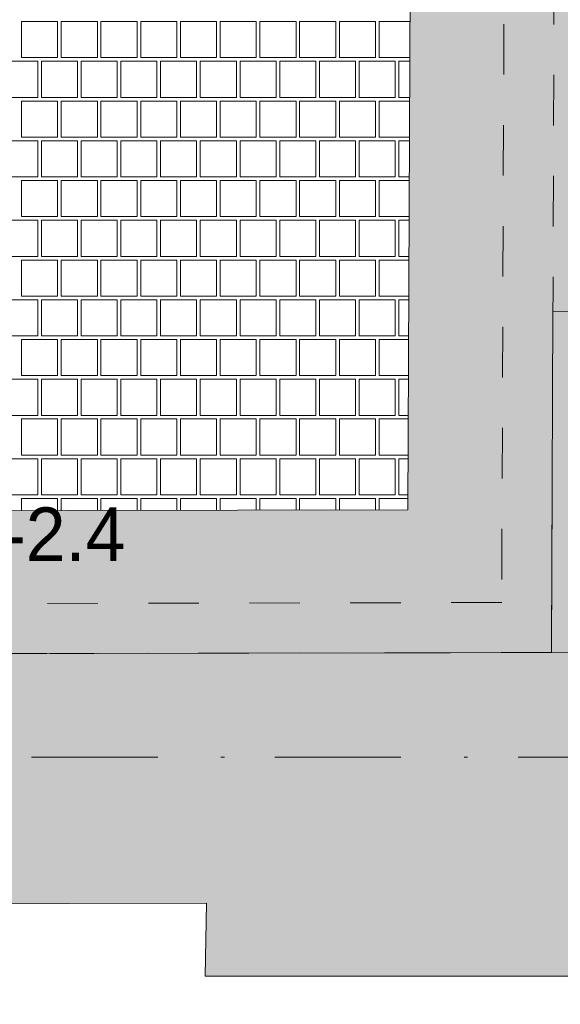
# Paper-space layout 'SA-902 Ruumi 103 siseviimistlused' of a CAD drawing. Header units: millimetres. Extents: x 15 to 415, y 5 to 292.
# Tile 11 of 71: x 120 to 135, y 57 to 84. Entities that reach past the tile are written whole.
import ezdxf
from ezdxf.xclip import XClip

# ---------------------------------------------------------------- set-up
doc = ezdxf.new("R2010")
doc.units = ezdxf.units.MM
doc.header["$MEASUREMENT"] = 0
doc.header["$XCLIPFRAME"] = 2
doc.linetypes.add('Dot & Dashed', pattern=[6.702778, 3.527778, -1.763889, 0, -1.411111])
doc.linetypes.add('Small Dashed', pattern=[2.822222, 1.411111, -1.411111])
for name, color, linetype in [('AR - Seinad SS.ol', 7, 'Continuous'), ('AR - Seinad VS', 7, 'Continuous'), ('AR - Talad', 7, 'Continuous'), ('AR - Teljed', 7, 'Continuous'), ('AR - Vahelaed', 7, 'Continuous'), ('SA - põrandaviimistlus', 7, 'Continuous'), ('SA - tähistused - põrandaviimistlus', 7, 'Continuous')]:
    doc.layers.add(name, color=color, linetype=linetype)
doc.styles.add('GENERATED_STYLE_3', font='txt')

# ---------------------------------------------------------------- blocks, each defined once
blk = doc.blocks.new('*X2')
at = {"layer": 'SA - põrandaviimistlus', "color": 254, "linetype": 'Continuous', "lineweight": 13}
for p, q in [((120.888, 84.282), (119.878, 84.282)), ((119.878, 84.282), (119.878, 83.272)), ((120.888, 83.272), (120.888, 84.282)), ((121.999, 84.282), (120.989, 84.282)), ((120.989, 84.282), (120.989, 83.272)), ((121.999, 83.272), (121.999, 84.282)), ((123.11, 84.282), (122.1, 84.282)), ((122.1, 84.282), (122.1, 83.272)), ((123.11, 83.272), (123.11, 84.282)), ((124.221, 84.282), (123.211, 84.282)), ((123.211, 84.282), (123.211, 83.272)), ((124.221, 83.272), (124.221, 84.282)), ((125.332, 84.282), (124.322, 84.282)), ((124.322, 84.282), (124.322, 83.272)), ((125.332, 83.272), (125.332, 84.282)), ((126.443, 84.282), (125.433, 84.282)), ((125.433, 84.282), (125.433, 83.272)), ((126.443, 83.272), (126.443, 84.282)), ((127.554, 84.282), (126.544, 84.282)), ((126.544, 84.282), (126.544, 83.272)), ((127.554, 83.272), (127.554, 84.282)), ((128.665, 84.282), (127.655, 84.282)), ((127.655, 84.282), (127.655, 83.272)), ((128.665, 83.272), (128.665, 84.282)), ((129.776, 84.282), (128.766, 84.282)), ((128.766, 84.282), (128.766, 83.272)), ((129.776, 83.272), (129.776, 84.282)), ((130.742, 84.282), (129.877, 84.282)), ((129.877, 84.282), (129.877, 83.272)), ((120.332, 83.171), (119.322, 83.171)), ((119.878, 83.272), (120.888, 83.272)), ((120.332, 82.161), (120.332, 83.171)), ((120.433, 82.161), (120.433, 83.171)), ((120.433, 83.171), (120.938, 83.171)), ((121.443, 83.171), (120.938, 83.171)), ((120.989, 83.272), (121.999, 83.272)), ((121.443, 82.161), (121.443, 83.171)), ((122.554, 83.171), (121.544, 83.171)), ((121.544, 83.171), (121.544, 82.161)), ((122.1, 83.272), (123.11, 83.272)), ((122.554, 82.161), (122.554, 83.171)), ((122.655, 82.161), (122.655, 83.171)), ((122.655, 83.171), (123.16, 83.171)), ((123.665, 83.171), (123.16, 83.171)), ((123.211, 83.272), (124.221, 83.272)), ((123.665, 82.161), (123.665, 83.171)), ((124.776, 83.171), (123.766, 83.171)), ((123.766, 83.171), (123.766, 82.161)), ((124.322, 83.272), (125.332, 83.272)), ((124.776, 82.161), (124.776, 83.171)), ((124.877, 82.161), (124.877, 83.171)), ((124.877, 83.171), (125.382, 83.171)), ((125.887, 83.171), (125.382, 83.171)), ((125.433, 83.272), (126.443, 83.272)), ((125.887, 82.161), (125.887, 83.171)), ((126.998, 83.171), (125.988, 83.171)), ((125.988, 83.171), (125.988, 82.161)), ((126.544, 83.272), (127.554, 83.272)), ((126.998, 82.161), (126.998, 83.171)), ((127.099, 82.161), (127.099, 83.171)), ((127.099, 83.171), (127.604, 83.171)), ((128.109, 83.171), (127.604, 83.171)), ((127.655, 83.272), (128.665, 83.272)), ((128.109, 82.161), (128.109, 83.171)), ((129.22, 83.171), (128.21, 83.171)), ((128.21, 83.171), (128.21, 82.161)), ((128.766, 83.272), (129.776, 83.272)), ((129.22, 82.161), (129.22, 83.171)), ((129.321, 82.161), (129.321, 83.171)), ((129.321, 83.171), (129.826, 83.171)), ((130.331, 83.171), (129.826, 83.171)), ((129.877, 83.272), (130.737, 83.272)), ((130.331, 82.161), (130.331, 83.171)), ((130.737, 83.171), (130.432, 83.171)), ((130.432, 83.171), (130.432, 82.161)), ((119.322, 82.161), (120.332, 82.161)), ((120.888, 82.06), (119.878, 82.06)), ((119.878, 82.06), (119.878, 81.05)), ((120.938, 82.161), (120.433, 82.161)), ((120.888, 81.05), (120.888, 82.06)), ((120.938, 82.161), (121.443, 82.161)), ((121.999, 82.06), (120.989, 82.06)), ((120.989, 82.06), (120.989, 81.05)), ((121.544, 82.161), (122.554, 82.161)), ((121.999, 81.05), (121.999, 82.06)), ((123.11, 82.06), (122.1, 82.06)), ((122.1, 82.06), (122.1, 81.05)), ((123.16, 82.161), (122.655, 82.161)), ((123.11, 81.05), (123.11, 82.06)), ((123.16, 82.161), (123.665, 82.161)), ((124.221, 82.06), (123.211, 82.06)), ((123.211, 82.06), (123.211, 81.05)), ((123.766, 82.161), (124.776, 82.161)), ((124.221, 81.05), (124.221, 82.06)), ((125.332, 82.06), (124.322, 82.06)), ((124.322, 82.06), (124.322, 81.05)), ((125.382, 82.161), (124.877, 82.161)), ((125.332, 81.05), (125.332, 82.06)), ((125.382, 82.161), (125.887, 82.161)), ((126.443, 82.06), (125.433, 82.06)), ((125.433, 82.06), (125.433, 81.05)), ((125.988, 82.161), (126.998, 82.161)), ((126.443, 81.05), (126.443, 82.06)), ((127.554, 82.06), (126.544, 82.06)), ((126.544, 82.06), (126.544, 81.05)), ((127.604, 82.161), (127.099, 82.161)), ((127.554, 81.05), (127.554, 82.06)), ((127.604, 82.161), (128.109, 82.161)), ((128.665, 82.06), (127.655, 82.06)), ((127.655, 82.06), (127.655, 81.05)), ((128.21, 82.161), (129.22, 82.161)), ((128.665, 81.05), (128.665, 82.06)), ((129.776, 82.06), (128.766, 82.06)), ((128.766, 82.06), (128.766, 81.05)), ((129.826, 82.161), (129.321, 82.161)), ((129.776, 81.05), (129.776, 82.06)), ((129.826, 82.161), (130.331, 82.161)), ((130.732, 82.06), (129.877, 82.06)), ((129.877, 82.06), (129.877, 81.05)), ((130.432, 82.161), (130.732, 82.161)), ((120.332, 80.949), (119.322, 80.949)), ((119.878, 81.05), (120.888, 81.05)), ((120.332, 79.939), (120.332, 80.949)), ((120.433, 79.939), (120.433, 80.949)), ((120.433, 80.949), (120.938, 80.949)), ((121.443, 80.949), (120.938, 80.949)), ((120.989, 81.05), (121.999, 81.05)), ((121.443, 79.939), (121.443, 80.949)), ((122.554, 80.949), (121.544, 80.949)), ((121.544, 80.949), (121.544, 79.939)), ((122.1, 81.05), (123.11, 81.05)), ((122.554, 79.939), (122.554, 80.949)), ((122.655, 79.939), (122.655, 80.949)), ((122.655, 80.949), (123.16, 80.949)), ((123.665, 80.949), (123.16, 80.949)), ((123.211, 81.05), (124.221, 81.05)), ((123.665, 79.939), (123.665, 80.949)), ((124.776, 80.949), (123.766, 80.949)), ((123.766, 80.949), (123.766, 79.939)), ((124.322, 81.05), (125.332, 81.05)), ((124.776, 79.939), (124.776, 80.949)), ((124.877, 79.939), (124.877, 80.949)), ((124.877, 80.949), (125.382, 80.949)), ((125.887, 80.949), (125.382, 80.949)), ((125.433, 81.05), (126.443, 81.05)), ((125.887, 79.939), (125.887, 80.949)), ((126.998, 80.949), (125.988, 80.949)), ((125.988, 80.949), (125.988, 79.939)), ((126.544, 81.05), (127.554, 81.05)), ((126.998, 79.939), (126.998, 80.949)), ((127.099, 79.939), (127.099, 80.949)), ((127.099, 80.949), (127.604, 80.949)), ((128.109, 80.949), (127.604, 80.949)), ((127.655, 81.05), (128.665, 81.05)), ((128.109, 79.939), (128.109, 80.949)), ((129.22, 80.949), (128.21, 80.949)), ((128.21, 80.949), (128.21, 79.939)), ((128.766, 81.05), (129.776, 81.05)), ((129.22, 79.939), (129.22, 80.949)), ((129.321, 79.939), (129.321, 80.949)), ((129.321, 80.949), (129.826, 80.949)), ((130.331, 80.949), (129.826, 80.949)), ((129.877, 81.05), (130.727, 81.05)), ((130.331, 79.939), (130.331, 80.949)), ((130.727, 80.949), (130.432, 80.949)), ((130.432, 80.949), (130.432, 79.939)), ((119.322, 79.939), (120.332, 79.939)), ((120.888, 79.838), (119.878, 79.838)), ((119.878, 79.838), (119.878, 78.828)), ((120.938, 79.939), (120.433, 79.939)), ((120.888, 78.828), (120.888, 79.838)), ((120.938, 79.939), (121.443, 79.939)), ((121.999, 79.838), (120.989, 79.838)), ((120.989, 79.838), (120.989, 78.828)), ((121.544, 79.939), (122.554, 79.939)), ((121.999, 78.828), (121.999, 79.838)), ((123.11, 79.838), (122.1, 79.838)), ((122.1, 79.838), (122.1, 78.828)), ((123.16, 79.939), (122.655, 79.939)), ((123.11, 78.828), (123.11, 79.838)), ((123.16, 79.939), (123.665, 79.939)), ((124.221, 79.838), (123.211, 79.838)), ((123.211, 79.838), (123.211, 78.828)), ((123.766, 79.939), (124.776, 79.939)), ((124.221, 78.828), (124.221, 79.838)), ((125.332, 79.838), (124.322, 79.838)), ((124.322, 79.838), (124.322, 78.828)), ((125.382, 79.939), (124.877, 79.939)), ((125.332, 78.828), (125.332, 79.838)), ((125.382, 79.939), (125.887, 79.939)), ((126.443, 79.838), (125.433, 79.838)), ((125.433, 79.838), (125.433, 78.828)), ((125.988, 79.939), (126.998, 79.939)), ((126.443, 78.828), (126.443, 79.838)), ((127.554, 79.838), (126.544, 79.838)), ((126.544, 79.838), (126.544, 78.828)), ((127.604, 79.939), (127.099, 79.939)), ((127.554, 78.828), (127.554, 79.838)), ((127.604, 79.939), (128.109, 79.939)), ((128.665, 79.838), (127.655, 79.838)), ((127.655, 79.838), (127.655, 78.828)), ((128.21, 79.939), (129.22, 79.939)), ((128.665, 78.828), (128.665, 79.838)), ((129.776, 79.838), (128.766, 79.838)), ((128.766, 79.838), (128.766, 78.828)), ((129.826, 79.939), (129.321, 79.939)), ((129.776, 78.828), (129.776, 79.838)), ((129.826, 79.939), (130.331, 79.939)), ((130.722, 79.838), (129.877, 79.838)), ((129.877, 79.838), (129.877, 78.828)), ((130.432, 79.939), (130.722, 79.939)), ((120.332, 78.727), (119.322, 78.727)), ((119.878, 78.828), (120.888, 78.828)), ((120.332, 77.717), (120.332, 78.727)), ((120.433, 77.717), (120.433, 78.727)), ((120.433, 78.727), (120.938, 78.727)), ((121.443, 78.727), (120.938, 78.727)), ((120.989, 78.828), (121.999, 78.828)), ((121.443, 77.717), (121.443, 78.727)), ((122.554, 78.727), (121.544, 78.727)), ((121.544, 78.727), (121.544, 77.717)), ((122.1, 78.828), (123.11, 78.828)), ((122.554, 77.717), (122.554, 78.727)), ((122.655, 77.717), (122.655, 78.727)), ((122.655, 78.727), (123.16, 78.727)), ((123.665, 78.727), (123.16, 78.727)), ((123.211, 78.828), (124.221, 78.828)), ((123.665, 77.717), (123.665, 78.727)), ((124.776, 78.727), (123.766, 78.727)), ((123.766, 78.727), (123.766, 77.717)), ((124.322, 78.828), (125.332, 78.828)), ((124.776, 77.717), (124.776, 78.727)), ((124.877, 77.717), (124.877, 78.727)), ((124.877, 78.727), (125.382, 78.727)), ((125.887, 78.727), (125.382, 78.727)), ((125.433, 78.828), (126.443, 78.828)), ((125.887, 77.717), (125.887, 78.727)), ((126.998, 78.727), (125.988, 78.727)), ((125.988, 78.727), (125.988, 77.717)), ((126.544, 78.828), (127.554, 78.828)), ((126.998, 77.717), (126.998, 78.727)), ((127.099, 77.717), (127.099, 78.727)), ((127.099, 78.727), (127.604, 78.727)), ((128.109, 78.727), (127.604, 78.727)), ((127.655, 78.828), (128.665, 78.828)), ((128.109, 77.717), (128.109, 78.727)), ((129.22, 78.727), (128.21, 78.727)), ((128.21, 78.727), (128.21, 77.717)), ((128.766, 78.828), (129.776, 78.828)), ((129.22, 77.717), (129.22, 78.727)), ((129.321, 77.717), (129.321, 78.727)), ((129.321, 78.727), (129.826, 78.727)), ((130.331, 78.727), (129.826, 78.727)), ((129.877, 78.828), (130.717, 78.828)), ((130.331, 77.717), (130.331, 78.727)), ((130.717, 78.727), (130.432, 78.727)), ((130.432, 78.727), (130.432, 77.717)), ((119.322, 77.717), (120.332, 77.717)), ((120.888, 77.616), (119.878, 77.616)), ((119.878, 77.616), (119.878, 76.606)), ((120.938, 77.717), (120.433, 77.717)), ((120.888, 76.606), (120.888, 77.616)), ((120.938, 77.717), (121.443, 77.717)), ((121.999, 77.616), (120.989, 77.616)), ((120.989, 77.616), (120.989, 76.606)), ((121.544, 77.717), (122.554, 77.717)), ((121.999, 76.606), (121.999, 77.616)), ((123.11, 77.616), (122.1, 77.616)), ((122.1, 77.616), (122.1, 76.606)), ((123.16, 77.717), (122.655, 77.717)), ((123.11, 76.606), (123.11, 77.616)), ((123.16, 77.717), (123.665, 77.717)), ((124.221, 77.616), (123.211, 77.616)), ((123.211, 77.616), (123.211, 76.606)), ((123.766, 77.717), (124.776, 77.717)), ((124.221, 76.606), (124.221, 77.616)), ((125.332, 77.616), (124.322, 77.616)), ((124.322, 77.616), (124.322, 76.606)), ((125.382, 77.717), (124.877, 77.717)), ((125.332, 76.606), (125.332, 77.616)), ((125.382, 77.717), (125.887, 77.717)), ((126.443, 77.616), (125.433, 77.616)), ((125.433, 77.616), (125.433, 76.606)), ((125.988, 77.717), (126.998, 77.717)), ((126.443, 76.606), (126.443, 77.616)), ((127.554, 77.616), (126.544, 77.616)), ((126.544, 77.616), (126.544, 76.606)), ((127.604, 77.717), (127.099, 77.717)), ((127.554, 76.606), (127.554, 77.616)), ((127.604, 77.717), (128.109, 77.717)), ((128.665, 77.616), (127.655, 77.616)), ((127.655, 77.616), (127.655, 76.606)), ((128.21, 77.717), (129.22, 77.717)), ((128.665, 76.606), (128.665, 77.616)), ((129.776, 77.616), (128.766, 77.616)), ((128.766, 77.616), (128.766, 76.606)), ((129.826, 77.717), (129.321, 77.717)), ((129.776, 76.606), (129.776, 77.616)), ((129.826, 77.717), (130.331, 77.717)), ((130.712, 77.616), (129.877, 77.616)), ((129.877, 77.616), (129.877, 76.606)), ((130.432, 77.717), (130.712, 77.717)), ((119.878, 76.606), (120.888, 76.606)), ((120.989, 76.606), (121.999, 76.606)), ((122.1, 76.606), (123.11, 76.606)), ((123.211, 76.606), (124.221, 76.606)), ((124.322, 76.606), (125.332, 76.606)), ((125.433, 76.606), (126.443, 76.606)), ((126.544, 76.606), (127.554, 76.606)), ((127.655, 76.606), (128.665, 76.606)), ((128.766, 76.606), (129.776, 76.606)), ((129.877, 76.606), (130.707, 76.606)), ((120.332, 76.505), (119.322, 76.505)), ((120.332, 75.495), (120.332, 76.505)), ((120.433, 75.495), (120.433, 76.505)), ((120.433, 76.505), (120.938, 76.505)), ((121.443, 76.505), (120.938, 76.505)), ((121.443, 75.495), (121.443, 76.505)), ((122.554, 76.505), (121.544, 76.505)), ((121.544, 76.505), (121.544, 75.495)), ((122.554, 75.495), (122.554, 76.505)), ((122.655, 75.495), (122.655, 76.505)), ((122.655, 76.505), (123.16, 76.505)), ((123.665, 76.505), (123.16, 76.505)), ((123.665, 75.495), (123.665, 76.505)), ((124.776, 76.505), (123.766, 76.505)), ((123.766, 76.505), (123.766, 75.495)), ((124.776, 75.495), (124.776, 76.505)), ((124.877, 75.495), (124.877, 76.505)), ((124.877, 76.505), (125.382, 76.505)), ((125.887, 76.505), (125.382, 76.505)), ((125.887, 75.495), (125.887, 76.505)), ((126.998, 76.505), (125.988, 76.505)), ((125.988, 76.505), (125.988, 75.495)), ((126.998, 75.495), (126.998, 76.505)), ((127.099, 75.495), (127.099, 76.505)), ((127.099, 76.505), (127.604, 76.505)), ((128.109, 76.505), (127.604, 76.505)), ((128.109, 75.495), (128.109, 76.505)), ((129.22, 76.505), (128.21, 76.505)), ((128.21, 76.505), (128.21, 75.495)), ((129.22, 75.495), (129.22, 76.505)), ((129.321, 75.495), (129.321, 76.505)), ((129.321, 76.505), (129.826, 76.505)), ((130.331, 76.505), (129.826, 76.505)), ((130.331, 75.495), (130.331, 76.505)), ((130.707, 76.505), (130.432, 76.505)), ((130.432, 76.505), (130.432, 75.495)), ((119.322, 75.495), (120.332, 75.495)), ((120.938, 75.495), (120.433, 75.495)), ((120.938, 75.495), (121.443, 75.495)), ((121.544, 75.495), (122.554, 75.495)), ((123.16, 75.495), (122.655, 75.495)), ((123.16, 75.495), (123.665, 75.495)), ((123.766, 75.495), (124.776, 75.495)), ((125.382, 75.495), (124.877, 75.495)), ((125.382, 75.495), (125.887, 75.495)), ((125.988, 75.495), (126.998, 75.495)), ((127.604, 75.495), (127.099, 75.495)), ((127.604, 75.495), (128.109, 75.495)), ((128.21, 75.495), (129.22, 75.495)), ((129.826, 75.495), (129.321, 75.495)), ((129.826, 75.495), (130.331, 75.495)), ((130.432, 75.495), (130.702, 75.495)), ((120.888, 75.394), (119.878, 75.394)), ((119.878, 75.394), (119.878, 74.384)), ((120.888, 74.384), (120.888, 75.394)), ((121.999, 75.394), (120.989, 75.394)), ((120.989, 75.394), (120.989, 74.384)), ((121.999, 74.384), (121.999, 75.394)), ((123.11, 75.394), (122.1, 75.394)), ((122.1, 75.394), (122.1, 74.384)), ((123.11, 74.384), (123.11, 75.394)), ((124.221, 75.394), (123.211, 75.394)), ((123.211, 75.394), (123.211, 74.384)), ((124.221, 74.384), (124.221, 75.394)), ((125.332, 75.394), (124.322, 75.394)), ((124.322, 75.394), (124.322, 74.384)), ((125.332, 74.384), (125.332, 75.394)), ((126.443, 75.394), (125.433, 75.394)), ((125.433, 75.394), (125.433, 74.384)), ((126.443, 74.384), (126.443, 75.394)), ((127.554, 75.394), (126.544, 75.394)), ((126.544, 75.394), (126.544, 74.384)), ((127.554, 74.384), (127.554, 75.394)), ((128.665, 75.394), (127.655, 75.394)), ((127.655, 75.394), (127.655, 74.384)), ((128.665, 74.384), (128.665, 75.394)), ((129.776, 75.394), (128.766, 75.394)), ((128.766, 75.394), (128.766, 74.384)), ((129.776, 74.384), (129.776, 75.394)), ((130.702, 75.394), (129.877, 75.394)), ((129.877, 75.394), (129.877, 74.384)), ((119.878, 74.384), (120.888, 74.384)), ((120.989, 74.384), (121.999, 74.384)), ((122.1, 74.384), (123.11, 74.384)), ((123.211, 74.384), (124.221, 74.384)), ((124.322, 74.384), (125.332, 74.384)), ((125.433, 74.384), (126.443, 74.384)), ((126.544, 74.384), (127.554, 74.384)), ((127.655, 74.384), (128.665, 74.384)), ((128.766, 74.384), (129.776, 74.384)), ((129.877, 74.384), (130.697, 74.384)), ((120.332, 74.283), (119.322, 74.283)), ((120.332, 73.273), (120.332, 74.283)), ((120.433, 73.273), (120.433, 74.283)), ((120.433, 74.283), (120.938, 74.283)), ((121.443, 74.283), (120.938, 74.283)), ((121.443, 73.273), (121.443, 74.283)), ((122.554, 74.283), (121.544, 74.283)), ((121.544, 74.283), (121.544, 73.273)), ((122.554, 73.273), (122.554, 74.283)), ((122.655, 73.273), (122.655, 74.283)), ((122.655, 74.283), (123.16, 74.283)), ((123.665, 74.283), (123.16, 74.283)), ((123.665, 73.273), (123.665, 74.283)), ((124.776, 74.283), (123.766, 74.283)), ((123.766, 74.283), (123.766, 73.273)), ((124.776, 73.273), (124.776, 74.283)), ((124.877, 73.273), (124.877, 74.283)), ((124.877, 74.283), (125.382, 74.283)), ((125.887, 74.283), (125.382, 74.283)), ((125.887, 73.273), (125.887, 74.283)), ((126.998, 74.283), (125.988, 74.283)), ((125.988, 74.283), (125.988, 73.273)), ((126.998, 73.273), (126.998, 74.283)), ((127.099, 73.273), (127.099, 74.283)), ((127.099, 74.283), (127.604, 74.283)), ((128.109, 74.283), (127.604, 74.283)), ((128.109, 73.273), (128.109, 74.283)), ((129.22, 74.283), (128.21, 74.283)), ((128.21, 74.283), (128.21, 73.273)), ((129.22, 73.273), (129.22, 74.283)), ((129.321, 73.273), (129.321, 74.283)), ((129.321, 74.283), (129.826, 74.283)), ((130.331, 74.283), (129.826, 74.283)), ((130.331, 73.273), (130.331, 74.283)), ((130.697, 74.283), (130.432, 74.283)), ((130.432, 74.283), (130.432, 73.273)), ((119.322, 73.273), (120.332, 73.273)), ((120.938, 73.273), (120.433, 73.273)), ((120.938, 73.273), (121.443, 73.273)), ((121.544, 73.273), (122.554, 73.273)), ((123.16, 73.273), (122.655, 73.273)), ((123.16, 73.273), (123.665, 73.273)), ((123.766, 73.273), (124.776, 73.273)), ((125.382, 73.273), (124.877, 73.273)), ((125.382, 73.273), (125.887, 73.273)), ((125.988, 73.273), (126.998, 73.273)), ((127.604, 73.273), (127.099, 73.273)), ((127.604, 73.273), (128.109, 73.273)), ((128.21, 73.273), (129.22, 73.273)), ((129.826, 73.273), (129.321, 73.273)), ((129.826, 73.273), (130.331, 73.273)), ((130.432, 73.273), (130.692, 73.273)), ((120.888, 73.172), (119.878, 73.172)), ((119.878, 73.172), (119.878, 72.162)), ((120.888, 72.162), (120.888, 73.172)), ((121.999, 73.172), (120.989, 73.172)), ((120.989, 73.172), (120.989, 72.162)), ((121.999, 72.162), (121.999, 73.172)), ((123.11, 73.172), (122.1, 73.172)), ((122.1, 73.172), (122.1, 72.162)), ((123.11, 72.162), (123.11, 73.172)), ((124.221, 73.172), (123.211, 73.172)), ((123.211, 73.172), (123.211, 72.162)), ((124.221, 72.162), (124.221, 73.172)), ((125.332, 73.172), (124.322, 73.172)), ((124.322, 73.172), (124.322, 72.162)), ((125.332, 72.162), (125.332, 73.172)), ((126.443, 73.172), (125.433, 73.172)), ((125.433, 73.172), (125.433, 72.162)), ((126.443, 72.162), (126.443, 73.172)), ((127.554, 73.172), (126.544, 73.172)), ((126.544, 73.172), (126.544, 72.162)), ((127.554, 72.162), (127.554, 73.172)), ((128.665, 73.172), (127.655, 73.172)), ((127.655, 73.172), (127.655, 72.162)), ((128.665, 72.162), (128.665, 73.172)), ((129.776, 73.172), (128.766, 73.172)), ((128.766, 73.172), (128.766, 72.162)), ((129.776, 72.162), (129.776, 73.172)), ((130.692, 73.172), (129.877, 73.172)), ((129.877, 73.172), (129.877, 72.162)), ((119.878, 72.162), (120.888, 72.162)), ((120.989, 72.162), (121.999, 72.162)), ((122.1, 72.162), (123.11, 72.162)), ((123.211, 72.162), (124.221, 72.162)), ((124.322, 72.162), (125.332, 72.162)), ((125.433, 72.162), (126.443, 72.162)), ((126.544, 72.162), (127.554, 72.162)), ((127.655, 72.162), (128.665, 72.162)), ((128.766, 72.162), (129.776, 72.162)), ((129.877, 72.162), (130.687, 72.162)), ((120.332, 72.061), (119.322, 72.061)), ((120.332, 71.051), (120.332, 72.061)), ((120.433, 71.051), (120.433, 72.061)), ((120.433, 72.061), (120.938, 72.061)), ((121.443, 72.061), (120.938, 72.061)), ((121.443, 71.051), (121.443, 72.061)), ((122.554, 72.061), (121.544, 72.061)), ((121.544, 72.061), (121.544, 71.051)), ((122.554, 71.051), (122.554, 72.061)), ((122.655, 71.051), (122.655, 72.061)), ((122.655, 72.061), (123.16, 72.061)), ((123.665, 72.061), (123.16, 72.061)), ((123.665, 71.051), (123.665, 72.061)), ((124.776, 72.061), (123.766, 72.061)), ((123.766, 72.061), (123.766, 71.051)), ((124.776, 71.051), (124.776, 72.061)), ((124.877, 71.051), (124.877, 72.061)), ((124.877, 72.061), (125.382, 72.061)), ((125.887, 72.061), (125.382, 72.061)), ((125.887, 71.051), (125.887, 72.061)), ((126.998, 72.061), (125.988, 72.061)), ((125.988, 72.061), (125.988, 71.051)), ((126.998, 71.051), (126.998, 72.061)), ((127.099, 71.051), (127.099, 72.061)), ((127.099, 72.061), (127.604, 72.061)), ((128.109, 72.061), (127.604, 72.061)), ((128.109, 71.051), (128.109, 72.061)), ((129.22, 72.061), (128.21, 72.061)), ((128.21, 72.061), (128.21, 71.051)), ((129.22, 71.051), (129.22, 72.061)), ((129.321, 71.051), (129.321, 72.061)), ((129.321, 72.061), (129.826, 72.061)), ((130.331, 72.061), (129.826, 72.061)), ((130.331, 71.051), (130.331, 72.061)), ((130.687, 72.061), (130.432, 72.061)), ((130.432, 72.061), (130.432, 71.051)), ((119.322, 71.051), (120.332, 71.051)), ((120.938, 71.051), (120.433, 71.051)), ((120.938, 71.051), (121.443, 71.051)), ((121.544, 71.051), (122.554, 71.051)), ((123.16, 71.051), (122.655, 71.051)), ((123.16, 71.051), (123.665, 71.051)), ((123.766, 71.051), (124.776, 71.051)), ((125.382, 71.051), (124.877, 71.051)), ((125.382, 71.051), (125.887, 71.051)), ((125.988, 71.051), (126.998, 71.051)), ((127.604, 71.051), (127.099, 71.051)), ((127.604, 71.051), (128.109, 71.051)), ((128.21, 71.051), (129.22, 71.051)), ((129.826, 71.051), (129.321, 71.051)), ((129.826, 71.051), (130.331, 71.051)), ((130.432, 71.051), (130.682, 71.051)), ((120.888, 70.95), (119.878, 70.95)), ((119.878, 70.95), (119.878, 70.615)), ((120.888, 70.617), (120.888, 70.95)), ((121.999, 70.95), (120.989, 70.95)), ((120.989, 70.95), (120.989, 70.618)), ((121.999, 70.62), (121.999, 70.95)), ((123.11, 70.95), (122.1, 70.95)), ((122.1, 70.95), (122.1, 70.62)), ((123.11, 70.622), (123.11, 70.95)), ((124.221, 70.95), (123.211, 70.95)), ((123.211, 70.95), (123.211, 70.622)), ((124.221, 70.624), (124.221, 70.95)), ((125.332, 70.95), (124.322, 70.95)), ((124.322, 70.95), (124.322, 70.624)), ((125.332, 70.626), (125.332, 70.95)), ((126.443, 70.95), (125.433, 70.95)), ((125.433, 70.95), (125.433, 70.627)), ((126.443, 70.629), (126.443, 70.95)), ((127.554, 70.95), (126.544, 70.95)), ((126.544, 70.95), (126.544, 70.629)), ((127.554, 70.631), (127.554, 70.95)), ((128.665, 70.95), (127.655, 70.95)), ((127.655, 70.95), (127.655, 70.631)), ((128.665, 70.633), (128.665, 70.95)), ((129.776, 70.95), (128.766, 70.95)), ((128.766, 70.95), (128.766, 70.633)), ((129.776, 70.635), (129.776, 70.95)), ((130.682, 70.95), (129.877, 70.95)), ((129.877, 70.95), (129.877, 70.635))]:
    blk.add_line(p, q, dxfattribs=at)
blk = doc.blocks.new('Drawing_1_1', base_point=(61.449, 53.275))
at = {"layer": 'AR - Seinad SS.ol', "linetype": 'Continuous', "lineweight": 13}
blk.add_hatch(color=252, dxfattribs=at).paths.add_polyline_path([(134.7, 66.645), (140.4, 66.656), (140.436, 76.151), (134.736, 76.173)])
at = {"layer": 'AR - Seinad VS', "linetype": 'Continuous', "lineweight": 13}
blk.add_hatch(color=252, dxfattribs=at).paths.add_polyline_path([(113.42, 66.603), (113.433, 59.613), (125.054, 59.635), (125.013, 57.6), (143.449, 57.6), (143.449, 64.852), (140.399, 64.848), (140.4, 66.656), (134.626, 66.645)])
at = {"layer": 'SA - põrandaviimistlus', "linetype": 'Continuous', "lineweight": 13}
h = blk.add_hatch(dxfattribs=at)
h.set_pattern_fill('Grid_600x600_0001', color=254, style=0, pattern_type=2)
h.set_pattern_definition([(0, (61.449, 53.2755), (0, 6), []), (90, (61.449, 53.2755), (-6, 0), [])])
h.paths.add_polyline_path([(105.721, 218.244), (105.386, 198.526), (106.736, 198.516), (106.695, 195.537), (108.166, 195.537), (108.166, 192.767), (134.015, 192.767), (134.015, 195.537), (134.304, 195.537), (134.3, 197.881), (142.202, 197.893), (142.23, 199.986), (149.429, 199.89), (149.404, 196.959), (152.262, 196.963), (152.267, 193.163), (188.583, 193.218), (188.577, 197.018), (193.466, 197.026), (193.466, 198.218), (199.166, 198.218), (199.166, 197.034), (214.276, 197.057), (214.287, 189.857), (213.642, 189.856), (213.261, 163.413), (213.958, 163.415), (213.978, 157.565), (211.724, 157.584), (211.333, 131.191), (212.783, 131.169), (212.78, 130.925), (213.902, 130.927), (213.914, 125.227), (190.819, 125.196), (190.815, 127.844), (145.517, 127.784), (145.519, 125.137), (140.626, 125.13), (140.59, 115.843), (138.333, 115.852), (138.179, 76.16), (140.436, 76.151), (140.419, 64.848), (197.715, 64.938), (197.754, 97.452), (212.734, 97.416), (212.689, 96.617), (213.675, 96.614), (213.665, 92.64), (238.665, 92.58), (238.675, 96.554), (243.295, 96.543), (244.201, 96.541), (244.201, 125.294), (238.914, 125.283), (238.901, 130.983), (240.061, 130.985), (240.061, 131.185), (242.964, 131.15), (242.962, 130.992), (244.201, 130.994), (244.201, 189.903), (243.683, 189.902), (243.288, 157.625), (239.687, 157.654), (239.666, 163.504), (240.46, 163.507), (240.783, 189.897), (240.067, 189.896), (240.056, 197.096), (244.201, 197.103), (244.201, 199.036), (201.166, 199.036), (201.166, 212.446), (209.761, 212.446, -0.068715), (209.037, 214.423), (199.166, 214.446), (199.166, 211.518), (193.466, 211.518), (193.425, 233.349), (149.874, 233.347), (149.792, 227.137), (142.592, 227.233), (142.704, 235.586), (114.929, 235.586), (114.929, 218.186), (107.051, 218.186)])
h.paths.add_polyline_path([(145.626, 67.938), (145.626, 122.227), (205.909, 122.227), (205.909, 100.452), (190.757, 100.452), (190.757, 67.938)], flags=0)
h.paths.add_polyline_path([(215.914, 134.278), (215.914, 189.096), (236.914, 189.096), (236.914, 134.278)], flags=0)
h.paths.add_polyline_path([(215.914, 100.452), (215.914, 122.227), (236.914, 122.227), (236.914, 100.452)], flags=0)
at = {"layer": 'SA - põrandaviimistlus', "linetype": 'Continuous', "lineweight": 20}
h = blk.add_hatch(dxfattribs=at)
h.set_pattern_fill('Carpet_tihe_0001', color=252, style=0, pattern_type=2)
h.set_pattern_definition([(45, (61.4492, 56.2755), (-0.954594, 0.954594), [0, -0.9, 0, -1.35]), (110, (64.4492, 56.2755), (1.268585, 0.461727), [0, -0.66, 0, -1.14])])
h.paths.add_polyline_path([(69.258, 66.515), (134.7, 66.645), (134.736, 76.173), (137.079, 76.163), (137.243, 115.853), (134.89, 115.865), (134.925, 125.123), (130.925, 125.117), (130.681, 70.637), (73.551, 70.524), (77.394, 125.047), (73.384, 125.042)])
at = {"layer": 'AR - Seinad SS.ol', "color": 252, "linetype": 'Continuous', "lineweight": 13}
blk.add_line((140.436, 76.151), (134.736, 76.173), dxfattribs=at)
at = {"layer": 'AR - Seinad SS.ol', "color": 252, "linetype": 'Continuous', "lineweight": 13, "flags": 128}
blk.add_lwpolyline([(134.736, 76.173), (134.7, 66.645)], dxfattribs=at)
at = {"layer": 'AR - Seinad VS', "color": 252, "linetype": 'Continuous', "lineweight": 13, "flags": 128}
for points in [[(134.626, 66.645), (113.42, 66.603)], [(134.7, 66.645), (134.626, 66.645)], [(113.433, 59.613), (125.054, 59.635)], [(125.054, 59.635), (125.013, 57.6)], [(125.013, 57.6), (143.449, 57.6)]]:
    blk.add_lwpolyline(points, dxfattribs=at)
at = {"layer": 'AR - Talad', "color": 5, "linetype": 'Small Dashed', "lineweight": 13}
for p, q in [((134.925, 125.123), (134.7, 66.645)), ((133.52, 123.721), (133.305, 68.042)), ((133.305, 68.042), (70.761, 67.918)), ((134.7, 66.645), (69.258, 66.515))]:
    blk.add_line(p, q, dxfattribs=at)
at = {"layer": 'AR - Teljed', "color": 251, "linetype": 'Dot & Dashed', "lineweight": 13}
blk.add_line((52.131, 63.724), (244.201, 63.724), dxfattribs=at)
at = {"layer": 'AR - Vahelaed', "color": 252, "linetype": 'Continuous', "lineweight": 13, "flags": 128}
blk.add_lwpolyline([(77.331, 195.937), (76.976, 189.737), (75.907, 154.818), (73.586, 130.748), (73.384, 125.042), (69.258, 66.515), (140.4, 66.656), (140.399, 64.848), (206.415, 64.892), (206.443, 63.809), (210.642, 63.804), (210.633, 56.811), (241.606, 56.856), (241.596, 63.767), (244.201, 63.764)], dxfattribs=at)
at = {"layer": 'SA - põrandaviimistlus', "color": 252, "linetype": 'Continuous', "lineweight": 13, "flags": 128}
for points in [[(77.394, 125.047), (73.551, 70.524), (130.681, 70.637), (130.925, 125.117), (125.521, 125.118), (125.521, 130.81), (130.962, 130.817), (131.31, 185.739), (80.882, 185.741), (78.245, 139.844), (80.194, 139.672), (79.409, 130.749), (80.191, 130.751), (80.191, 125.044)], [(69.258, 66.515), (134.7, 66.645), (134.736, 76.173), (137.079, 76.163), (137.243, 115.853), (134.89, 115.865), (134.925, 125.123), (130.925, 125.117), (130.681, 70.637), (73.551, 70.524), (77.394, 125.047), (73.384, 125.042)], [(134.7, 66.645), (134.739, 76.173)]]:
    blk.add_lwpolyline(points, close=True, dxfattribs=at)
at = {"layer": 'AR - Seinad SS.ol', "color": 7, "linetype": 'Continuous', "lineweight": 13}
blk.add_blockref('*X2', (0, 0), dxfattribs=at)
at = {"layer": 'SA - tähistused - põrandaviimistlus', "color": 214, "linetype": 'Continuous', "lineweight": 15, "insert": (116.652, 70.699), "char_height": 1.5, "attachment_point": 1, "style": 'GENERATED_STYLE_3'}
blk.add_mtext('{\\A1;PV-2.4{\\A1;\\H0.66000x;\\S^  ;}{\\A1;\\H0.66000x;\\S^  ;} }', dxfattribs=at)

psp = doc.layouts.new('SA-902 Ruumi 103 siseviimistlused')

# ---------------------------------------------------------------- block references
at = {"color": 7, "linetype": 'Continuous', "lineweight": 13}
ref = psp.add_blockref('Drawing_1_1', (61.449, 53.275), dxfattribs=at)
XClip(ref).set_block_clipping_path([(24.1555726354, 26.0866641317), (244.2005401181, 283.9995795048)])

doc.saveas('drawing.dxf')
